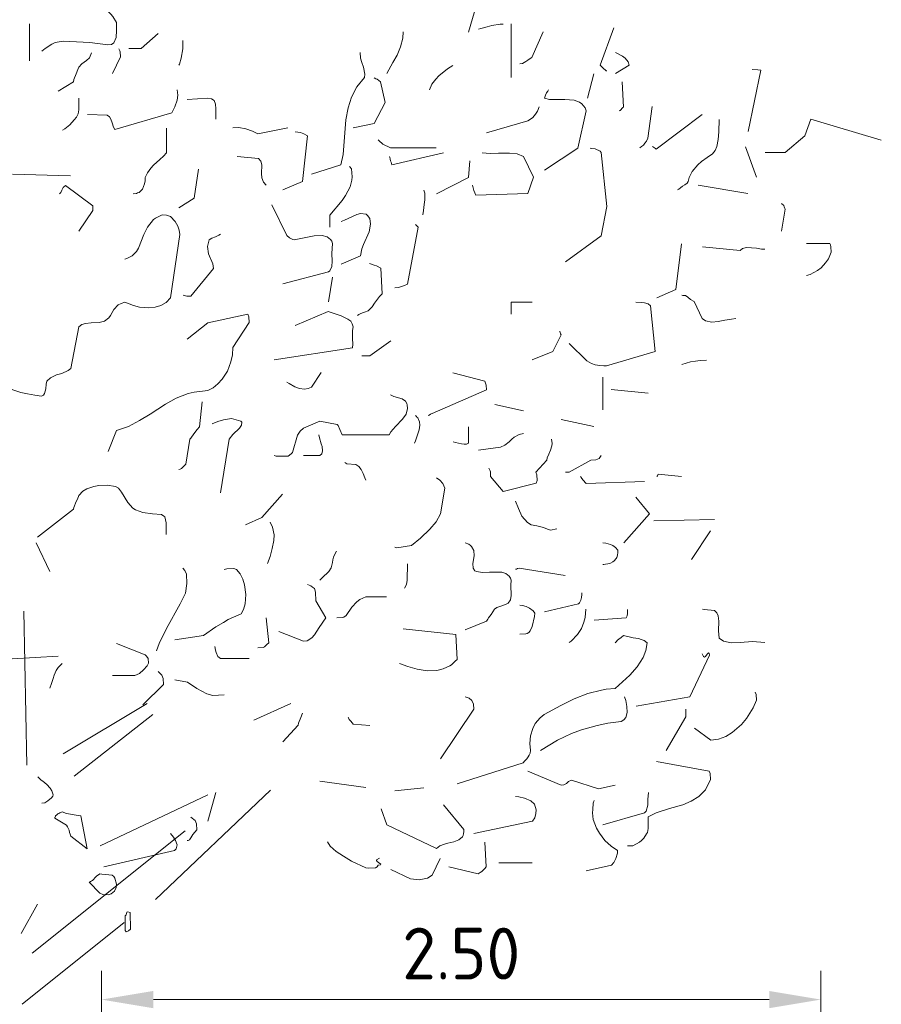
# Model space of a CAD drawing. Header units: metres. Extents: x 180716 to 180809, y 418548 to 418668.
# Tile 39 of 148: x 180787.41 to 180790.4, y 418557.8 to 418561.22. Entities that reach past the tile are written whole.
import ezdxf

# ---------------------------------------------------------------- set-up
doc = ezdxf.new("R2010")
doc.units = ezdxf.units.M
doc.layers.get('0').update_dxf_attribs({"color": 30, "lineweight": 0})
doc.layers.get('Defpoints').update_dxf_attribs({"lineweight": 0})
doc.layers.add('B-WE-GR-BOOM-SD', color=253, linetype='Continuous', lineweight=0)
doc.layers.add('N-WE-VH-M', color=7, linetype='Continuous', lineweight=18)
doc.styles.add('NLCS-ISO-M100-T18', font='NLCS-ISO.ttf', dxfattribs={"height": 0.18})
doc.dimstyles.new('NLCS-M100-T18-PIJL_L2_H1', dxfattribs={"dimscale": 0.1, "dimtxt": 2.5, "dimasz": 1.8, "dimexe": 2, "dimexo": 2, "dimgap": 0.7, "dimtad": 1, "dimzin": 0, "dimdsep": 46, "dimtxsty": 'NLCS-ISO-M100-T18', "dimcen": 0, "dimdle": 2, "dimclrd": 256, "dimclre": 256, "dimclrt": 1, "dimadec": 1, "dimazin": 0, "dimtfac": 1, "dimtdec": 3, "dimtofl": 0, "dimtmove": 0, "dimatfit": 3, "dimfxl": 2, "dimfxlon": 1, "dimtfillclr": 256, "dimtolj": 1, "dimtzin": 0, "dimlwd": -1, "dimlwe": -1, "dimarcsym": 0})

# ---------------------------------------------------------------- blocks, each defined once
blk = doc.blocks.new('SGR-BOOM_S02_G_ZIJ-D')
at = {"flags": 128}
for points in [[(1.7459, 6.422), (1.7882, 6.5654)], [(0.2635, 6.3552), (0.2746, 6.3652), (0.298, 6.3797), (0.3102, 6.3853), (0.338, 6.3908), (0.4303, 6.3853), (0.4926, 6.3775), (0.5059, 6.3786), (0.5137, 6.3842), (0.5215, 6.4031), (0.5226, 6.4275), (0.5226, 6.4553), (0.5104, 6.4765), (0.5026, 6.4842), (0.4948, 6.492), (0.4804, 6.5009), (0.4648, 6.5087), (0.4615, 6.5076), (0.4537, 6.5065), (0.4448, 6.5009), (0.4403, 6.4965), (0.4359, 6.4931)], [(0.2201, 6.3219), (0.2201, 6.4509)], [(1.7804, 6.432), (1.7893, 6.4342), (1.8104, 6.4398), (1.8271, 6.4453), (1.856, 6.4498), (1.866, 6.4498)], [(1.8949, 6.264), (1.8949, 6.4509)], [(2.2264, 6.2874), (2.2241, 6.2874), (2.213, 6.2974), (2.2041, 6.3074), (2.2508, 6.4364)], [(0.566, 6.3652), (0.6082, 6.3652), (0.6672, 6.4175)], [(1.4623, 6.2785), (1.4835, 6.3163), (1.4979, 6.3419), (1.5102, 6.3708), (1.5179, 6.4008), (1.5191, 6.4231)], [(1.9239, 6.3119), (1.9339, 6.313), (1.945, 6.3197), (1.9528, 6.3241), (1.9606, 6.3297), (1.9661, 6.3341), (2.005, 6.4231)], [(0.7395, 6.3074), (0.7417, 6.3108), (0.7473, 6.3308), (0.7528, 6.3641), (0.7539, 6.3819), (0.7539, 6.3931)], [(0.3202, 6.2162), (0.3736, 6.2496), (0.3747, 6.2574), (0.3825, 6.2774), (0.3881, 6.2919), (0.3914, 6.2996), (0.4025, 6.3119), (0.4103, 6.3174), (0.4181, 6.323), (0.4292, 6.333), (0.4359, 6.3497)], [(0.5093, 6.2785), (0.5371, 6.3363), (0.536, 6.353), (0.5349, 6.3564), (0.5315, 6.3641)], [(1.201, 5.9282), (1.3022, 5.9604), (1.31, 5.996), (1.3155, 6.0561), (1.32, 6.1173), (1.3278, 6.1584), (1.3389, 6.1962), (1.3578, 6.2318), (1.3845, 6.264), (1.3856, 6.2763), (1.3812, 6.2996), (1.3756, 6.3163), (1.3711, 6.3308), (1.37, 6.3508)], [(2.2564, 6.2785), (2.3042, 6.3074), (2.3009, 6.3185), (2.2909, 6.3308), (2.2808, 6.3386), (2.2564, 6.3508)], [(1.6102, 6.2207), (1.6191, 6.2407), (1.6325, 6.2585), (1.6425, 6.2696), (1.6736, 6.2941), (1.6914, 6.3063)], [(2.1596, 6.1918), (2.1819, 6.2774)], [(2.7179, 6.0761), (2.7624, 6.2896), (2.7513, 6.2907), (2.7324, 6.2919)], [(1.3456, 6.0894), (1.4179, 6.1039), (1.4568, 6.1773), (1.4401, 6.2496), (1.4345, 6.254), (1.429, 6.2585), (1.4245, 6.2596), (1.4179, 6.2629)], [(2.2697, 6.1484), (2.2731, 6.1495), (2.282, 6.1595), (2.2842, 6.1606), (2.2797, 6.2485)], [(0.4225, 6.135), (0.4904, 6.1328), (0.4982, 6.1273), (0.5037, 6.1195), (0.5082, 6.1061), (0.5126, 6.0917), (0.5171, 6.0828), (0.715, 6.1417), (0.725, 6.1617), (0.7339, 6.1851), (0.7361, 6.2029), (0.7339, 6.2207)], [(2.0106, 5.9415), (2.1263, 6.0183), (2.1552, 6.1484), (2.1518, 6.1584), (2.1396, 6.1729), (2.1318, 6.1784), (2.1129, 6.1851), (2.0807, 6.1873), (2.0273, 6.1873), (2.0106, 6.1918), (2.0117, 6.1962), (2.0128, 6.1995), (2.0139, 6.2029), (2.0173, 6.2107), (2.0217, 6.2162), (2.0239, 6.2207)], [(0.3347, 6.0806), (0.3436, 6.0861), (0.3603, 6.0995), (0.3758, 6.1173), (0.3836, 6.1261), (0.3892, 6.1373), (0.3925, 6.1517), (0.3925, 6.1918)], [(0.7684, 6.1873), (0.8407, 6.1918), (0.8529, 6.1895), (0.8618, 6.184), (0.8674, 6.1717), (0.8685, 6.1551), (0.8685, 6.1195)], [(2.342, 6.0194), (2.3476, 6.0238), (2.3542, 6.0294), (2.3587, 6.0361), (2.3643, 6.0427), (2.3687, 6.0528), (2.3843, 6.1628)], [(1.8082, 6.0717), (1.9528, 6.1139), (1.9617, 6.1195), (1.9695, 6.125), (1.9784, 6.1362), (1.9861, 6.1473), (1.9917, 6.1617)], [(2.3854, 6.0238), (2.3887, 6.0216), (2.3954, 6.0172), (2.3987, 6.0149), (2.5578, 6.135)], [(2.4721, 5.8737), (2.4766, 5.8759), (2.4832, 5.8804), (2.4899, 5.8859), (2.4977, 5.8904), (2.5055, 5.8971), (2.5099, 5.9026), (2.5133, 5.916), (2.5233, 5.9371), (2.5433, 5.9604), (2.5555, 5.9716), (2.5755, 5.986), (2.5945, 5.9983), (2.6034, 6.0105), (2.6089, 6.0238), (2.6134, 6.0483), (2.6156, 6.075), (2.6167, 6.1184)], [(2.7768, 6.0038), (2.8469, 6.0038), (2.9147, 6.0616), (2.9359, 6.1195), (3.1805, 6.0461)], [(0.5804, 5.8592), (0.5927, 5.8604), (0.596, 5.8626), (0.6016, 5.8648), (0.6094, 5.8726), (0.6127, 5.8759), (0.6205, 5.8948), (0.6227, 5.9048), (0.6227, 5.916), (0.6305, 5.9326), (0.6416, 5.9493), (0.6516, 5.9593), (0.6739, 5.9794), (0.6861, 5.9905), (0.6961, 6.0027), (0.6961, 6.0883)], [(0.9274, 6.0894), (0.9474, 6.0906), (0.9719, 6.0861), (0.9953, 6.0772), (1.0142, 6.0683), (1.1187, 6.0894)], [(1.1009, 5.8737), (1.1687, 5.9026), (1.1865, 6.0616), (1.1743, 6.0683), (1.1621, 6.0728), (1.1432, 6.075)], [(1.4323, 6.0472), (1.4379, 6.0416), (1.4445, 6.0361), (1.4479, 6.0327), (1.4557, 6.0283), (1.4679, 6.0227), (1.4746, 6.0194), (1.6336, 6.0194)], [(1.4712, 5.9894), (1.4723, 5.9871), (1.4735, 5.9805), (1.4746, 5.9749), (1.4768, 5.9693), (1.4801, 5.9604), (1.6592, 6.0027)], [(1.7604, 5.8893), (1.7626, 5.8804), (1.7648, 5.8715), (1.7715, 5.8548), (1.9528, 5.8604), (1.9717, 5.9171), (1.9372, 5.9894), (1.915, 5.9983), (1.8883, 6.0016), (1.8505, 6.0005), (1.8215, 5.9994), (1.7937, 6.0027)], [(2.0829, 5.6235), (2.2074, 5.7136), (2.2264, 5.8159), (2.2074, 6.0038), (2.2041, 6.0083), (2.1863, 6.0161), (2.1752, 6.0172), (2.1685, 6.0183)], [(2.7468, 5.9171), (2.709, 6.0227)], [(0.9419, 5.9894), (1.0164, 5.9827), (1.0242, 5.9738), (1.0275, 5.9604), (1.0264, 5.9304), (1.0275, 5.9149), (1.0331, 5.9004), (1.0431, 5.8893)], [(1.6347, 5.8592), (1.7459, 5.916), (1.7504, 5.9749)], [(0.1612, 5.9282), (0.3625, 5.9226)], [(0.7395, 5.8114), (0.7929, 5.8448), (0.8073, 5.9449)], [(1.2644, 5.7436), (1.2644, 5.7858), (1.3066, 5.8359), (1.3189, 5.8537), (1.3344, 5.8837), (1.3411, 5.9071), (1.3422, 5.9182), (1.34, 5.9471), (1.3367, 5.9493), (1.3356, 5.9515), (1.3322, 5.9549)], [(2.5444, 5.8893), (2.7168, 5.8604)], [(0.3247, 5.8592), (0.3291, 5.8637), (0.3324, 5.8726), (0.338, 5.8815), (0.3458, 5.8882), (0.4403, 5.8181), (0.4403, 5.8014), (0.3925, 5.7302)], [(1.5869, 5.787), (1.5891, 5.8014), (1.5925, 5.8225), (1.5947, 5.8392), (1.5947, 5.8615), (1.5913, 5.8726)], [(1.1009, 5.5467), (1.2599, 5.589), (1.2644, 5.5923), (1.2711, 5.6068), (1.2722, 5.6257), (1.2711, 5.6524), (1.2733, 5.6869), (1.2711, 5.6947), (1.2666, 5.7013), (1.2544, 5.7102), (1.2377, 5.7147), (1.2099, 5.7136), (1.181, 5.708), (1.1398, 5.7002), (1.1354, 5.7013), (1.1243, 5.7069), (1.1143, 5.7147), (1.0631, 5.8214)], [(2.8336, 5.7302), (2.8469, 5.8059), (2.8458, 5.8092), (2.8436, 5.8148), (2.8413, 5.8192), (2.8336, 5.8259)], [(0.1323, 5.1887), (0.1901, 5.1686), (0.2135, 5.1642), (0.239, 5.1597), (0.2624, 5.1564), (0.2691, 5.1597), (0.2724, 5.1653), (0.2768, 5.182), (0.278, 5.1975), (0.2813, 5.2087), (0.2935, 5.2198), (0.3147, 5.2298), (0.3324, 5.2354), (0.3547, 5.2454), (0.3636, 5.252), (0.3925, 5.3977), (0.4025, 5.4055), (0.4147, 5.4088), (0.4348, 5.4111), (0.4626, 5.4122), (0.4815, 5.4166), (0.4959, 5.4289), (0.5015, 5.4366), (0.5137, 5.4578), (0.5282, 5.4733), (0.5393, 5.4789), (0.5515, 5.4834), (0.5816, 5.4711), (0.6027, 5.4656), (0.6349, 5.4633), (0.6572, 5.4656), (0.6772, 5.4711), (0.695, 5.4822), (0.7106, 5.4978), (0.7428, 5.718), (0.7406, 5.7336), (0.7361, 5.7469), (0.7272, 5.7636), (0.7106, 5.7814), (0.7039, 5.7836), (0.6994, 5.7847), (0.6961, 5.7858), (0.6816, 5.787), (0.6583, 5.7747), (0.6516, 5.7703), (0.6305, 5.7436), (0.6183, 5.718), (0.5994, 5.6702), (0.5927, 5.6591), (0.5771, 5.6446), (0.5615, 5.6357), (0.5515, 5.6324)], [(1.3033, 5.6146), (1.3711, 5.6435), (1.3756, 5.668), (1.3812, 5.6835), (1.4012, 5.728), (1.4056, 5.7536), (1.4034, 5.7736), (1.3956, 5.7847), (1.3901, 5.7892), (1.3711, 5.7914), (1.3578, 5.7881), (1.3155, 5.7681), (1.3033, 5.7636)], [(1.4901, 5.5323), (1.5024, 5.5334), (1.5235, 5.5412), (1.5346, 5.5456), (1.5713, 5.7436), (1.5624, 5.7525)], [(0.755, 5.5078), (0.7584, 5.5056), (0.7673, 5.5034), (0.7817, 5.5034), (0.8596, 5.6001), (0.8574, 5.6168), (0.8429, 5.6513), (0.8396, 5.6769), (0.8451, 5.7002), (0.854, 5.7058), (0.8674, 5.7102), (0.8785, 5.7158), (0.884, 5.7191)], [(2.401, 5.4978), (2.4666, 5.5267), (2.4866, 5.6858)], [(2.9203, 5.5757), (2.9336, 5.579), (2.9592, 5.5935), (2.9715, 5.6024), (2.987, 5.6201), (2.997, 5.6335), (3.0059, 5.6568), (3.0048, 5.6757), (3.0037, 5.6824), (3.0015, 5.6869), (2.9203, 5.6869)], [(2.5589, 5.6757), (2.6901, 5.6624), (2.6979, 5.6691), (2.7123, 5.6735), (2.7468, 5.6702), (2.7646, 5.6669), (2.7757, 5.6669)], [(1.36, 5.4366), (1.3645, 5.44), (1.37, 5.4422), (1.3778, 5.4455), (1.3845, 5.4478), (1.3978, 5.4533), (1.4112, 5.4667), (1.419, 5.48), (1.4368, 5.5023), (1.4457, 5.5123), (1.4412, 5.6012), (1.4268, 5.609), (1.4179, 5.6112), (1.4023, 5.6179)], [(1.2599, 5.4845), (1.2733, 5.5701)], [(1.8949, 5.4411), (1.8949, 5.4834), (1.9672, 5.4834)], [(2.0962, 5.3388), (2.1574, 5.2787), (2.173, 5.2698), (2.1863, 5.2654), (2.2019, 5.2632), (2.2163, 5.262), (2.2252, 5.262), (2.3943, 5.311), (2.3787, 5.47), (2.3709, 5.4767), (2.3576, 5.4811), (2.3465, 5.4822), (2.3276, 5.4834)], [(2.4877, 5.5078), (2.491, 5.5067), (2.4999, 5.5056), (2.5088, 5.5), (2.5177, 5.4923), (2.53, 5.4856), (2.5578, 5.4266), (2.57, 5.4177), (2.5911, 5.4133), (2.6134, 5.4155), (2.6367, 5.42), (2.6601, 5.4244), (2.6745, 5.4266)], [(1.0709, 5.2821), (1.3433, 5.3243), (1.3445, 5.3366), (1.3433, 5.3566), (1.3433, 5.3844), (1.3456, 5.3977), (1.3422, 5.4077), (1.3367, 5.4166), (1.3267, 5.4244), (1.3155, 5.43), (1.3033, 5.4355), (1.2588, 5.45), (1.1432, 5.4022)], [(0.4937, 4.964), (0.5226, 5.0363), (0.5649, 5.0508), (0.6027, 5.0719), (0.6394, 5.0941), (0.6928, 5.1286), (0.7306, 5.1497), (0.7717, 5.1653), (0.7929, 5.1697), (0.8407, 5.1753), (0.8585, 5.1853), (0.8752, 5.1987), (0.8896, 5.2153), (0.9085, 5.2431), (0.9207, 5.2754), (0.9263, 5.2999), (0.9274, 5.3254), (0.9841, 5.4122), (0.983, 5.4322), (0.9797, 5.4411), (0.8407, 5.4111), (0.7684, 5.3544)], [(1.9672, 5.2821), (2.0395, 5.311), (2.0684, 5.3699), (2.0662, 5.3733), (2.0651, 5.3777), (2.064, 5.381), (2.0629, 5.3822)], [(1.3756, 5.2965), (1.4034, 5.2965), (1.4757, 5.3488)], [(2.4877, 5.2665), (2.5022, 5.2709), (2.5177, 5.2754), (2.5344, 5.2776), (2.5511, 5.2798), (2.5733, 5.281)], [(1.1143, 5.2053), (1.1232, 5.1998), (1.1421, 5.1887), (1.1587, 5.1831), (1.1765, 5.1809), (1.1888, 5.1831), (1.1999, 5.1875), (1.2344, 5.2387)], [(1.6058, 5.0886), (1.6091, 5.0897), (1.6136, 5.093), (1.6169, 5.0952), (1.6203, 5.0963), (1.8082, 5.1786), (1.8071, 5.1942), (1.8026, 5.2087), (1.6914, 5.2376)], [(2.213, 5.1086), (2.213, 5.222)], [(2.2419, 5.1798), (2.3709, 5.1664)], [(0.7395, 4.9017), (0.7439, 4.9028), (0.7484, 4.9051), (0.7584, 4.914), (0.7639, 4.9195), (0.7773, 5.0063), (0.7817, 5.0096), (0.7917, 5.0252), (0.8029, 5.0407), (0.8118, 5.0496), (0.8207, 5.1364)], [(1.0709, 4.9496), (1.0776, 4.9473), (1.1198, 4.9473), (1.1298, 4.9551), (1.1343, 4.9607), (1.1521, 5.0207), (1.161, 5.0341), (1.1721, 5.0452), (1.2299, 5.0697), (1.29, 5.0574), (1.2933, 5.0541), (1.2989, 5.0407), (1.3066, 5.0218), (1.4701, 5.0218), (1.4757, 5.0318), (1.4924, 5.0508), (1.5168, 5.0763), (1.5291, 5.0941), (1.5335, 5.113), (1.5324, 5.1264), (1.5313, 5.1308), (1.5268, 5.1386), (1.5157, 5.1464), (1.4868, 5.1553), (1.4746, 5.1608)], [(1.8371, 5.1275), (1.9372, 5.1052)], [(0.8551, 5.0596), (0.8752, 5.0685), (0.8952, 5.0741), (0.923, 5.0786), (0.9552, 5.0697), (0.9586, 5.0652), (0.9574, 5.0552), (0.9508, 5.0452), (0.9274, 5.0229), (0.9141, 5.0063), (0.884, 4.8205)], [(1.558, 4.9929), (1.5613, 5.0007), (1.5691, 5.0218), (1.5747, 5.0385), (1.5769, 5.0552), (1.5758, 5.0674), (1.5702, 5.0808), (1.5669, 5.083), (1.5658, 5.0852), (1.5624, 5.0886)], [(2.0684, 5.0752), (2.1819, 5.0508)], [(1.6925, 4.9974), (1.7014, 4.9951), (1.7215, 4.9907), (1.7315, 4.9896), (1.7393, 4.9896), (1.7459, 4.9929), (1.7459, 5.0496)], [(1.1732, 4.9496), (1.2299, 4.9496), (1.2366, 4.9551), (1.2388, 4.9662), (1.2377, 4.9807), (1.2344, 4.9907), (1.2288, 5.0118), (1.2255, 5.0218)], [(1.7804, 4.9685), (1.8571, 4.9785), (1.8727, 4.9862), (1.8872, 4.9974), (1.8961, 5.0063), (1.905, 5.0141), (1.9227, 5.0229), (1.9372, 5.0263)], [(1.8171, 4.9062), (1.8215, 4.8962), (1.8227, 4.8928), (1.8227, 4.8773), (1.866, 4.825), (1.9817, 4.8539), (1.985, 4.8628), (1.9839, 4.8828), (1.9806, 4.8917), (2.0184, 4.934), (2.0195, 4.9418), (2.0251, 4.954), (2.0306, 4.9685), (2.0351, 4.9829), (2.0373, 4.9918), (2.034, 5.0063)], [(2.0829, 4.8917), (2.0962, 4.8917), (2.1707, 4.934), (2.1885, 4.9351), (2.1997, 4.9395), (2.2074, 4.9496)], [(1.3167, 4.9251), (1.3233, 4.9206), (1.3545, 4.9184), (1.3645, 4.9117), (1.3734, 4.9017), (1.38, 4.8873), (1.3856, 4.8717), (1.3889, 4.8639)], [(1.4901, 4.6315), (1.4968, 4.6293), (1.548, 4.6371), (1.5791, 4.6626), (1.6114, 4.6938), (1.6336, 4.7193), (1.6492, 4.7471), (1.6636, 4.8361), (1.657, 4.8528), (1.6469, 4.8639), (1.6347, 4.8717)], [(2.1352, 4.8773), (2.1363, 4.8762), (2.1374, 4.8728), (2.1429, 4.865), (2.1552, 4.8528), (2.3576, 4.8595)], [(2.401, 4.8773), (2.4032, 4.8795), (2.4043, 4.8817), (2.4054, 4.885), (2.4866, 4.8773)], [(0.2479, 4.666), (0.3736, 4.7627), (0.3747, 4.7694), (0.3825, 4.7894), (0.3869, 4.7983), (0.3914, 4.8105), (0.4058, 4.8261), (0.4192, 4.8339), (0.4437, 4.8417), (0.4615, 4.845), (0.4904, 4.8461), (0.5193, 4.8417), (0.5293, 4.8361), (0.5404, 4.8228), (0.5627, 4.7861), (0.5793, 4.7672), (0.5893, 4.7605), (0.6138, 4.7516), (0.6483, 4.7471), (0.6794, 4.7449), (0.6872, 4.7394), (0.6905, 4.736), (0.695, 4.716), (0.695, 4.6749)], [(0.9708, 4.7093), (1.0275, 4.7338), (1.0998, 4.815)], [(2.2853, 4.6459), (2.3754, 4.7471), (2.3276, 4.805)], [(1.9094, 4.7905), (1.9194, 4.7661), (1.9316, 4.7394), (1.9506, 4.7171), (1.9639, 4.7093), (1.9839, 4.7049), (2.0062, 4.6993), (2.0206, 4.6938), (2.0306, 4.6904), (2.0529, 4.6949)], [(2.3898, 4.7227), (2.6011, 4.7271)], [(1.0475, 4.5748), (1.0564, 4.5992), (1.0642, 4.627), (1.0698, 4.6548), (1.0709, 4.6738), (1.0653, 4.7004), (1.0564, 4.7182)], [(2.5211, 4.5881), (2.5867, 4.6882)], [(0.2435, 4.6459), (0.2913, 4.5459)], [(1.7348, 4.3435), (1.8082, 4.3735), (1.8127, 4.3802), (1.816, 4.3857), (1.8249, 4.3968), (1.836, 4.4157), (1.8449, 4.4213), (1.8649, 4.428), (1.8794, 4.4335), (1.8838, 4.4358), (1.8916, 4.448), (1.8938, 4.4636), (1.8927, 4.4992), (1.8938, 4.5158), (1.8916, 4.5236), (1.8872, 4.5303), (1.876, 4.5392), (1.8616, 4.5436), (1.8449, 4.5447), (1.8193, 4.5436), (1.7949, 4.5425), (1.7737, 4.547), (1.7682, 4.5492), (1.7626, 4.5581), (1.7615, 4.5748), (1.7659, 4.6004), (1.7648, 4.6193), (1.757, 4.6337), (1.7526, 4.6371), (1.747, 4.6415), (1.7348, 4.6459)], [(2.213, 4.5703), (2.2163, 4.5703), (2.2219, 4.5714), (2.2308, 4.5737), (2.2397, 4.5759), (2.2475, 4.5803), (2.2519, 4.5837), (2.2597, 4.5915), (2.2619, 4.5948), (2.2631, 4.5981), (2.2642, 4.6048), (2.2653, 4.6115), (2.2653, 4.6204), (2.2564, 4.6304), (2.2475, 4.6371), (2.2397, 4.6404), (2.223, 4.6448), (2.213, 4.6459)], [(1.2299, 4.5158), (1.2421, 4.5292), (1.2555, 4.5414), (1.2611, 4.547), (1.2688, 4.5592), (1.2733, 4.5781), (1.2744, 4.587), (1.2766, 4.5959), (1.28, 4.6048), (1.2877, 4.617)], [(0.6616, 4.2701), (0.6716, 4.2967), (0.6961, 4.3479), (0.7439, 4.4335), (0.7628, 4.4713), (0.7673, 4.5047), (0.7662, 4.537), (0.7606, 4.5503), (0.7539, 4.5581)], [(0.725, 4.309), (0.8251, 4.3234), (0.8685, 4.3546), (0.8941, 4.369), (0.9107, 4.379), (0.9563, 4.3991), (0.9641, 4.4146), (0.9697, 4.4346), (0.9719, 4.4669), (0.9675, 4.5003), (0.9619, 4.5203), (0.953, 4.5381), (0.9397, 4.5536), (0.9308, 4.557), (0.9063, 4.5559), (0.8974, 4.5536)], [(1.5235, 4.488), (1.5302, 4.5014), (1.5324, 4.5169), (1.5335, 4.5737)], [(1.9094, 4.5548), (1.9127, 4.5548), (1.9161, 4.557), (1.9216, 4.5581), (2.0818, 4.5325)], [(1.0865, 4.3379), (1.1721, 4.3045), (1.1854, 4.3056), (1.2021, 4.3157), (1.211, 4.3257), (1.2266, 4.3512), (1.2499, 4.3857), (1.2155, 4.4447), (1.2143, 4.4747), (1.211, 4.4869), (1.2043, 4.4925), (1.1977, 4.4969), (1.1865, 4.5014)], [(1.2889, 4.3857), (1.3078, 4.3868), (1.3133, 4.3879), (1.3211, 4.3935), (1.3411, 4.4224), (1.3578, 4.4413), (1.3689, 4.4491), (1.3889, 4.458), (1.4612, 4.458)], [(2.0106, 4.4068), (2.1285, 4.4346), (2.1318, 4.438), (2.1363, 4.4469), (2.1385, 4.4558), (2.1396, 4.4669), (2.1396, 4.4725)], [(1.9239, 4.329), (1.945, 4.3301), (1.9494, 4.3312), (1.9561, 4.3346), (1.9606, 4.3401), (1.9672, 4.3557), (1.975, 4.3902), (1.9761, 4.4013), (1.9706, 4.4102), (1.9583, 4.4191), (1.9461, 4.4246), (1.9339, 4.428), (1.9239, 4.4291)], [(0.2108, 3.8736), (0.2009, 4.4091)], [(1.0142, 4.2812), (1.032, 4.2823), (1.0375, 4.2845), (1.042, 4.289), (1.0453, 4.2923), (1.052, 4.299), (1.0431, 4.3857)], [(2.0962, 4.3001), (2.1029, 4.3045), (2.1252, 4.3279), (2.1385, 4.3479), (2.1474, 4.3701), (2.1518, 4.3868), (2.1541, 4.4157)], [(2.183, 4.3768), (2.2942, 4.3857), (2.2975, 4.3924), (2.2986, 4.4002), (2.2986, 4.4146)], [(2.5589, 4.4157), (2.5655, 4.4146), (2.6011, 4.4113), (2.6089, 4.4024), (2.6134, 4.3924), (2.6156, 4.3735), (2.6145, 4.3401), (2.6167, 4.3145), (2.6323, 4.3045), (2.659, 4.299), (2.6901, 4.3001), (2.7335, 4.3034), (2.7757, 4.3001)], [(-0.069, 4.3379), (-0.0646, 4.339), (-0.0457, 4.3501), (-0.0323, 4.3579), (-0.019, 4.3635), (0.001, 4.3668), (0.0111, 4.3613), (0.0233, 4.3479), (0.0344, 4.3268), (0.0466, 4.3045), (0.06, 4.2901), (0.1601, 4.2423), (0.3202, 4.2523)], [(1.5057, 4.2267), (1.5357, 4.2156), (1.568, 4.2067), (1.6025, 4.2011), (1.6358, 4.2022), (1.6581, 4.2078), (1.6814, 4.2189), (1.687, 4.2222), (1.7003, 4.2345), (1.707, 4.24), (1.7026, 4.3279), (1.5191, 4.3468)], [(1.707, 3.8085), (1.9361, 3.8808), (1.9405, 3.8875), (1.9483, 3.8953), (1.9539, 3.902), (1.9572, 3.9075), (1.9606, 3.9153), (1.9617, 3.9242), (1.9594, 3.9487), (1.9617, 3.9754), (1.9695, 4.0009), (1.9772, 4.0176), (1.995, 4.0376), (2.0095, 4.0488), (2.0673, 4.081), (2.1129, 4.1032), (2.1607, 4.1221), (2.2086, 4.1344), (2.2241, 4.1377), (2.2553, 4.1399), (2.3064, 4.1855), (2.332, 4.2145), (2.3531, 4.2478), (2.362, 4.2723), (2.3665, 4.299), (2.3565, 4.3068), (2.3465, 4.3101), (2.3364, 4.3134), (2.3187, 4.3157), (2.2842, 4.3234), (2.2764, 4.3168), (2.2686, 4.3112), (2.2642, 4.3079), (2.2597, 4.3023), (2.2553, 4.299)], [(0.5093, 4.1844), (0.5871, 4.1844), (0.6027, 4.1922), (0.6171, 4.2044), (0.6294, 4.2189), (0.6338, 4.2278), (0.6327, 4.2434), (0.6272, 4.2523), (0.6227, 4.2567), (0.5226, 4.2956)], [(0.864, 4.2856), (0.8674, 4.2734), (0.8696, 4.2645), (0.8752, 4.2512), (0.884, 4.2434), (0.9841, 4.2434)], [(2.3287, 4.0788), (2.5155, 4.111), (2.5833, 4.2556), (2.5822, 4.2623), (2.58, 4.2634), (2.5755, 4.2589), (2.57, 4.2512), (2.5667, 4.2489), (2.5622, 4.2512), (2.5578, 4.26)], [(0.2913, 4.1411), (0.2969, 4.1566), (0.3024, 4.1744), (0.3058, 4.1855), (0.3135, 4.2022), (0.3202, 4.2122), (0.3336, 4.2267)], [(0.6138, 4.0832), (0.6861, 4.1533), (0.685, 4.1744), (0.6805, 4.1855), (0.6739, 4.1933), (0.6672, 4.1989)], [(0.725, 4.17), (0.7695, 4.1611), (0.8018, 4.1399), (0.8373, 4.121), (0.8574, 4.1155), (0.8974, 4.1177)], [(1.6492, 3.8953), (1.7648, 4.0677), (1.7637, 4.0855), (1.7582, 4.0977), (1.7481, 4.1066), (1.7348, 4.111)], [(1.9961, 3.9242), (2.0551, 3.9598), (2.104, 3.9831), (2.1385, 3.9954), (2.193, 4.0109), (2.2308, 4.0187), (2.2764, 4.0254), (2.2864, 4.031), (2.2931, 4.0387), (2.2975, 4.0565), (2.2964, 4.0766), (2.2931, 4.0977), (2.2886, 4.111)], [(2.5311, 4.002), (2.5878, 3.9598), (2.6145, 3.9631), (2.6401, 3.9731), (2.6623, 3.9865), (2.6945, 4.0143), (2.7123, 4.0354), (2.7357, 4.0721), (2.7468, 4.0988), (2.7457, 4.1188), (2.7424, 4.1266)], [(0.3372, 3.9127), (0.629, 4.0877)], [(0.9997, 4.0298), (1.1287, 4.0877)], [(0.3762, 3.8346), (0.6489, 4.0487)], [(1.1009, 3.9542), (1.1543, 4.0121), (1.1554, 4.0187), (1.1632, 4.0387), (1.1687, 4.0543)], [(1.3278, 4.0399), (1.3289, 4.0376), (1.3311, 4.0321), (1.3356, 4.0276), (1.3433, 4.0187), (1.3456, 4.0154), (1.4034, 4.0109)], [(2.4332, 3.9242), (2.501, 4.041), (2.501, 4.0677)], [(2.2986, 3.5928), (2.3175, 3.5928), (2.3398, 3.605), (2.3476, 3.6117), (2.3554, 3.6195), (2.3643, 3.6339), (2.3676, 3.6384), (2.3709, 3.6528), (2.3709, 3.6929), (2.3987, 3.7073), (2.4443, 3.7229), (2.491, 3.7351), (2.5199, 3.7474), (2.5466, 3.7641), (2.57, 3.7874), (2.5867, 3.823), (2.5856, 3.8441), (2.5822, 3.8519), (2.3998, 3.8853)], [(1.9528, 3.8519), (2.0684, 3.8041), (2.0773, 3.8052), (2.0862, 3.8097), (2.0896, 3.813), (2.094, 3.8163), (2.104, 3.8208), (2.1974, 3.7907), (2.2553, 3.8041)], [(0.2635, 3.7407), (0.2735, 3.7418), (0.2846, 3.7485), (0.2969, 3.7596), (0.3013, 3.7652), (0.3024, 3.7696), (0.298, 3.7841), (0.2924, 3.793), (0.2802, 3.8063), (0.2668, 3.8174), (0.2613, 3.8208), (0.249, 3.833)], [(1.2299, 3.8174), (1.3889, 3.7952)], [(0.4659, 3.5928), (0.8407, 3.7696)], [(0.6588, 3.4064), (1.0579, 3.7861)], [(0.8407, 3.6784), (0.8685, 3.7785)], [(1.4901, 3.7841), (1.5913, 3.7941)], [(2.213, 3.6651), (2.3576, 3.7073), (2.3631, 3.7129), (2.3687, 3.734), (2.3698, 3.754), (2.372, 3.7785)], [(1.4423, 3.7218), (1.4623, 3.6651), (1.6347, 3.5828), (1.6469, 3.5928), (1.6625, 3.5984), (1.6748, 3.6017), (1.6948, 3.6061), (1.7126, 3.6139), (1.7248, 3.6239), (1.727, 3.6284), (1.7292, 3.6351), (1.7304, 3.6417), (1.7304, 3.6495), (1.6592, 3.7351)], [(1.7648, 3.6351), (1.9683, 3.6784), (1.9761, 3.6895), (1.9806, 3.7051), (1.9817, 3.7173), (1.975, 3.7374), (1.9628, 3.7485), (1.9405, 3.7585), (1.9205, 3.7629), (1.9094, 3.7641)], [(2.1552, 3.506), (2.243, 3.525), (2.2508, 3.535), (2.2586, 3.5483), (2.2642, 3.5672), (2.2642, 3.5761), (2.2419, 3.5917), (2.2197, 3.6117), (2.2008, 3.6362), (2.1908, 3.654), (2.1796, 3.684), (2.1774, 3.7073), (2.1785, 3.7185), (2.1796, 3.7407), (2.183, 3.7507)], [(0.3113, 3.6973), (0.3158, 3.7006), (0.3191, 3.7039), (0.3224, 3.7051), (0.3258, 3.7073), (0.3336, 3.7106), (0.3491, 3.7051), (0.3825, 3.6995), (0.3992, 3.6973), (0.4214, 3.5816), (0.3636, 3.6261), (0.3614, 3.6328), (0.3591, 3.6394), (0.358, 3.6472), (0.3525, 3.6583), (0.3491, 3.6639), (0.308, 3.6884), (0.3091, 3.6917), (0.3102, 3.6928), (0.3113, 3.6962), (0.3113, 3.6973), (0.3113, 3.6973)], [(0.7684, 3.6106), (0.7717, 3.6106), (0.7762, 3.6139), (0.7817, 3.6206), (0.7884, 3.6317), (0.8018, 3.6484), (0.8006, 3.6695), (0.7962, 3.6806), (0.7817, 3.6918)], [(0.23, 3.2193), (0.7617, 3.6443)], [(0.4792, 3.5194), (0.7239, 3.5761), (0.7306, 3.5817), (0.7339, 3.5961), (0.7284, 3.6117), (0.7206, 3.6228), (0.7106, 3.6351)], [(1.2555, 3.6061), (1.2655, 3.5917), (1.2866, 3.5728), (1.3111, 3.5561), (1.34, 3.5394), (1.3889, 3.5161), (1.3978, 3.5149), (1.4223, 3.5161), (1.429, 3.5194), (1.4323, 3.525), (1.4401, 3.5261), (1.4412, 3.5294), (1.4334, 3.535), (1.429, 3.5383), (1.4268, 3.5416), (1.4268, 3.5439), (1.4368, 3.5494)], [(1.6781, 3.5194), (1.7793, 3.4949), (1.7871, 3.4994), (1.7926, 3.5038), (1.796, 3.5072), (1.7993, 3.5105), (1.8026, 3.5138), (1.8071, 3.5194), (1.8026, 3.605)], [(1.4757, 3.5105), (1.5446, 3.4782), (1.5747, 3.4749), (1.6036, 3.4805), (1.6203, 3.4905), (1.6481, 3.5483)], [(1.8516, 3.5339), (1.9672, 3.5339)], [(0.4359, 3.4704), (0.4392, 3.4715), (0.4437, 3.4771), (0.4481, 3.4815), (0.4537, 3.4871), (0.4648, 3.4949), (0.4715, 3.4938), (0.5082, 3.4904), (0.5137, 3.486), (0.5171, 3.4804), (0.5226, 3.4593), (0.5215, 3.4482), (0.5159, 3.4348), (0.5048, 3.4259), (0.4948, 3.4226), (0.4759, 3.4237), (0.4648, 3.4281), (0.4281, 3.466), (0.4314, 3.4671), (0.4325, 3.4682), (0.4359, 3.4693), (0.4359, 3.4704), (0.4359, 3.4704)], [(0.1912, 3.2881), (0.2479, 3.3893)], [(0.5526, 3.3069), (0.5526, 3.3492), (0.556, 3.3525), (0.5593, 3.3614), (0.5627, 3.3636), (0.5704, 3.3603), (0.5716, 3.3025), (0.5649, 3.2969), (0.556, 3.2936), (0.5526, 3.298), (0.5526, 3.3069), (0.5526, 3.3069)], [(0.1947, 3.042), (0.5491, 3.3257)]]:
    blk.add_lwpolyline(points, dxfattribs=at)
blk = doc.blocks.new('*D20')
at = {"layer": 'Defpoints', "color": 0, "transparency": 16777216}
for p in [(180790.1905, 418557.812), (180787.6905, 418557.3443), (180790.1905, 418554.2163)]:
    blk.add_point(p, dxfattribs=at)
at = {"layer": 'N-WE-VH-M', "transparency": 16777216}
for p, q in [((180787.6905, 418557.712), (180787.6905, 418557.912)), ((180790.1905, 418557.712), (180790.1905, 418557.912)), ((180787.8705, 418557.812), (180790.0105, 418557.812))]:
    blk.add_line(p, q, dxfattribs=at)
for points in [[(180787.8705, 418557.842), (180787.8705, 418557.782), (180787.6905, 418557.812)], [(180790.0105, 418557.842), (180790.0105, 418557.782), (180790.1905, 418557.812)]]:
    blk.add_solid(points, dxfattribs=at)
at = {"layer": 'N-WE-VH-M', "color": 1, "transparency": 16777216, "insert": (180788.9405, 418557.972), "char_height": 0.18, "attachment_point": 5, "style": 'NLCS-ISO-M100-T18'}
blk.add_mtext('\\A1;2.50', dxfattribs=at)

msp = doc.modelspace()

# ---------------------------------------------------------------- block references
at = {"layer": 'B-WE-GR-BOOM-SD'}
msp.add_blockref('SGR-BOOM_S02_G_ZIJ-D', (180787.2196, 418554.754), dxfattribs=at)

# ---------------------------------------------------------------- dimensions: what is measured, and where the dimension line sits
at = {"layer": 'N-WE-VH-M'}
dim = msp.add_linear_dim(base=(180790.1905, 418557.812), p1=(180787.6905, 418557.3443), p2=(180790.1905, 418554.2163), dimstyle='NLCS-M100-T18-PIJL_L2_H1', override={"dimexe": 1, "dimexo": 1, "dimdle": 1, "dimtofl": 1, "dimfxl": 1}, dxfattribs=at)
dim.commit()
dim.dimension.update_dxf_attribs({"geometry": '*D20', "text_midpoint": (180788.9405, 418557.972)})

doc.saveas('drawing.dxf')
